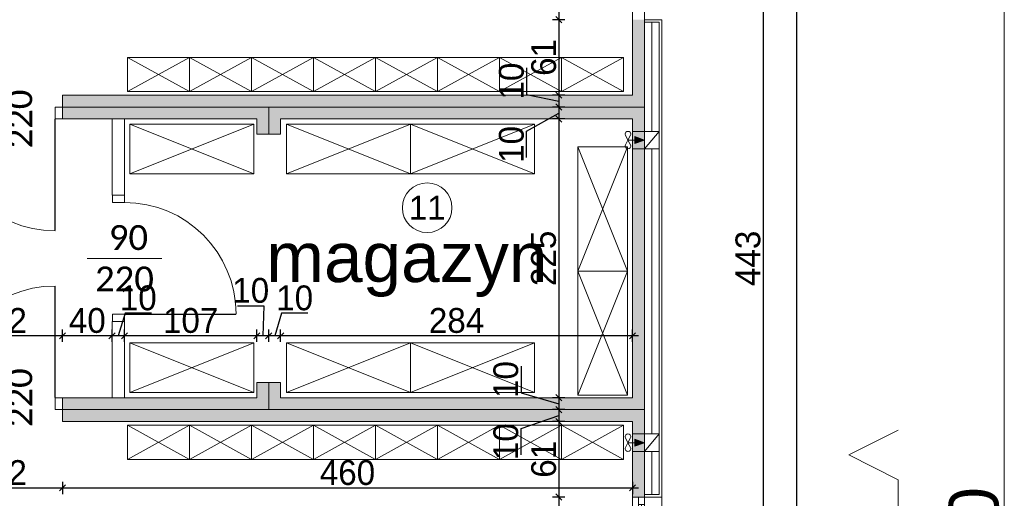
# Model space of a CAD drawing. Header units: millimetres. Extents: x 1962 to 3194, y -795 to -219.
# Tile 147 of 256: x 2523 to 2531, y -540 to -536. Entities that reach past the tile are written whole.
import ezdxf

# ---------------------------------------------------------------- set-up
doc = ezdxf.new("R2010")
doc.units = ezdxf.units.MM
doc.layers.get('0').update_dxf_attribs({"lineweight": 5})
doc.layers.get('Defpoints').update_dxf_attribs({"lineweight": 9})
for name, color, linetype, lineweight in [('A_hatch nawierzchnia', 253, 'Continuous', 9), ('A_obiekty kontenery', 152, 'Continuous', 9), ('A_obiekty kontenery elewacja', 62, 'Continuous', 9), ('A_obiekty kontenery izolacja', 213, 'BATTING', 9), ('A_obiekty kontenery opisy', 142, 'Continuous', 9), ('A_wymiary detale', 82, 'Continuous', 9), ('A_wyposażenie meble', 123, 'Continuous', 9), ('A_wyposażenie przegrody wew.', 143, 'Continuous', 9), ('A_wyposażenie stolarka', 16, 'Continuous', 9), ('A_wyposażenie wentylacja i klimatyzacja', 95, 'Continuous', 9)]:
    doc.layers.add(name, color=color, linetype=linetype, lineweight=lineweight)
doc.styles.get("Standard").update_dxf_attribs({"font": 'arial.ttf'})
doc.styles.add('wymiary pzt', font='txt')
doc.linetypes.add('BATTING', pattern='A,0.00254,-2.54,[134,ltypeshp.shx,S=2.54,R=0,X=-2.54,Y=0],-5.08,[134,ltypeshp.shx,S=2.54,R=180,X=2.54,Y=0],-2.54', length=10.16254)
doc.dimstyles.new('wymiary detale', dxfattribs={"dimtxt": 0.2, "dimasz": 0.05, "dimexe": 0.05, "dimexo": 0, "dimgap": 0.02, "dimtad": 1, "dimdec": 0, "dimlfac": 100, "dimzin": 0, "dimtxsty": 'wymiary pzt', "dimblk": 'OBLIQUE', "dimcen": 0.1, "dimdle": 0.05, "dimadec": 1, "dimazin": 0, "dimtfac": 1, "dimtmove": 0, "dimatfit": 3, "dimfxl": 0, "dimarcsym": 0})

# ---------------------------------------------------------------- blocks, each defined once
blk = doc.blocks.new('zw$B8BB')
at = {"layer": 'A_wyposażenie meble'}
for p, q in [((-0.5, 0.2), (0.5, -0.2)), ((0.5, 0.2), (-0.5, -0.2))]:
    blk.add_line(p, q, dxfattribs=at)
blk.add_lwpolyline([(-0.5, -0.2), (0.5, -0.2), (0.5, 0.2), (-0.5, 0.2)], close=True, dxfattribs=at)
blk = doc.blocks.new('zw$1140')
at = {"layer": 'A_wyposażenie stolarka'}
blk.add_line((-0.3, 0.51), (0.3, 0.51), dxfattribs=at)
for points in [[(0, 1.02), (0, 0.96), (0.096, 0.96), (0.096, 1.02)], [(0, 0.06), (0, 0), (0.096, 0), (0.096, 0.06)]]:
    blk.add_lwpolyline(points, close=True, dxfattribs=at)
at = {"layer": 'A_wyposażenie stolarka', "const_width": 0.01}
blk.add_lwpolyline([(0, 0.06), (-0.9, 0.06)], dxfattribs=at)
at = {"layer": 'A_wyposażenie stolarka'}
blk.add_arc((0, 0.06), 0.9, 90, 180, dxfattribs=at)
at = {"layer": 'A_wyposażenie stolarka', "insert": (0, 0.51), "char_height": 0.2, "width": 0.488349, "attachment_point": 5, "style": 'wymiary pzt'}
blk.add_mtext('{\\fCalibri|b0|i0|c238|p34;\\W0.90929; }{\\fCalibri|b0|i0|c238|p34;90}\\P{\\fCalibri|b0|i0|c238|p34;220}', dxfattribs=at)
blk = doc.blocks.new('zw$457')
at = {"layer": 'A_wyposażenie stolarka'}
blk.add_line((-0.51, 0.3), (-0.51, -0.3), dxfattribs=at)
at = {"layer": 'A_wyposażenie stolarka', "const_width": 0.01}
blk.add_lwpolyline([(-0.06, 0), (-0.06, 0.9)], dxfattribs=at)
at = {"layer": 'A_wyposażenie stolarka'}
for points in [[(-0.96, 0), (-1.02, 0), (-1.02, -0.096), (-0.96, -0.096)], [(0, 0), (-0.06, 0), (-0.06, -0.096), (0, -0.096)]]:
    blk.add_lwpolyline(points, close=True, dxfattribs=at)
blk.add_arc((-0.06, 0), 0.9, 90, 180, dxfattribs=at)
at = {"layer": 'A_wyposażenie stolarka', "insert": (-0.51, 0), "char_height": 0.2, "width": 0.488349, "attachment_point": 5, "rotation": 90, "style": 'wymiary pzt'}
blk.add_mtext('{\\fCalibri|b0|i0|c238|p34;\\W0.90929; }{\\fCalibri|b0|i0|c238|p34;90}\\P{\\fCalibri|b0|i0|c238|p34;220}', dxfattribs=at)
blk = doc.blocks.new('zw$1FD4')
at = {"layer": 'A_wyposażenie stolarka'}
blk.add_line((0.024, 0.06), (0.024, 0.52), dxfattribs=at)
for points in [[(0, 0.58), (0.048, 0.58), (0.048, 0), (0, 0)], [(0, 0.58), (0.048, 0.58), (0.048, 0.52), (0, 0.52)], [(0, 0), (0.048, 0), (0.048, 0.06), (0, 0.06)]]:
    blk.add_lwpolyline(points, close=True, dxfattribs=at)
blk = doc.blocks.new('zw$9365')
at = {"layer": 'A_wyposażenie wentylacja i klimatyzacja'}
h = blk.add_hatch(color=256, dxfattribs=at)
h.dxf.hatch_style = 1
h.paths.add_polyline_path([(0.0187, -0.0417), (0.0187, -0.07), (0.0187, -0.0983), (0.096, -0.07)])
for p, q in [((0.096, 0), (0.096, -0.14)), ((0.216, 0), (0.096, -0.14)), ((-0.036, -0.07), (-0.0566, -0.0305)), ((-0.036, -0.07), (-0.0566, -0.1095)), ((-0.036, -0.07), (-0.0154, -0.0305)), ((-0.036, -0.07), (0.0187, -0.07)), ((-0.036, -0.07), (-0.0154, -0.1095))]:
    blk.add_line(p, q, dxfattribs=at)
blk.add_lwpolyline([(0.216, 0), (0.216, -0.14), (0, -0.14), (0, 0)], close=True, dxfattribs=at)
for points in [[(0.096, -0.07), (0.0187, -0.0417), (0.0187, -0.07)], [(0.096, -0.07), (0.0187, -0.0983), (0.0187, -0.07)]]:
    blk.add_lwpolyline(points, dxfattribs=at)
for centre, radius, start, end in [((-0.036, -0.024), 0.024, 43.81395, 136.18605), ((-0.0389, -0.0212), 0.02, 136.18605, 207.55281), ((-0.0331, -0.0212), 0.02, 332.44719, 43.81395), ((-0.0389, -0.1188), 0.02, 152.44719, 223.81395), ((-0.036, -0.116), 0.024, 223.81395, 316.18605), ((-0.0331, -0.1188), 0.02, 316.18605, 27.55281)]:
    blk.add_arc(centre, radius, start, end, dxfattribs=at)
blk = doc.blocks.new('zw$D077')
at = {"layer": 'A_hatch nawierzchnia'}
blk.add_line((0, 0.275), (-0.5, 0.275), dxfattribs=at)
at = {"layer": 'A_wyposażenie meble'}
for p, q in [((-0.5, 0.275), (0, 0)), ((0, 0.275), (-0.5, 0))]:
    blk.add_line(p, q, dxfattribs=at)
blk.add_lwpolyline([(-0.5, 0), (0, 0), (0, 0.275), (-0.5, 0.275)], close=True, dxfattribs=at)
blk = doc.blocks.new('_Oblique')
at = {"color": 0, "linetype": 'ByBlock', "lineweight": -2}
blk.add_line((-0.5, -0.5), (0.5, 0.5), dxfattribs=at)
blk = doc.blocks.new('*D1332')
at = {"layer": 'A_obiekty kontenery opisy', "color": 0, "lineweight": -2}
for p, q in [((2.7624, 0.1), (2.7624, -27.198)), ((2.6624, 0), (2.8624, 0)), ((2.6624, -27.098), (2.8624, -27.098))]:
    blk.add_line(p, q, dxfattribs=at)
at = {"layer": 'Defpoints', "color": 0}
for p in [(0, 0), (0, -27.098), (2.7624, -27.098)]:
    blk.add_point(p, dxfattribs=at)
at = {"layer": 'A_obiekty kontenery opisy', "color": 0, "lineweight": -2, "xscale": 0.1, "yscale": 0.1, "zscale": 0.1}
for p, rotation in [((2.7624, 0), 90), ((2.7624, -27.098), 270)]:
    blk.add_blockref('_Oblique', p, dxfattribs=dict(at, rotation=rotation))
at = {"layer": 'A_obiekty kontenery opisy', "color": 0, "insert": (2.5183, -13.549), "char_height": 0.4, "attachment_point": 5, "rotation": 90, "style": 'wymiary pzt'}
blk.add_mtext('2710', dxfattribs=at)
blk = doc.blocks.new('*D715')
at = {"layer": 'A_wymiary detale', "color": 0, "lineweight": -2}
for p, q in [((2527.0183, -535.5026), (2527.0183, -536.1826)), ((2527.0683, -535.5526), (2526.9683, -535.5526)), ((2527.0683, -536.1326), (2526.9683, -536.1326))]:
    blk.add_line(p, q, dxfattribs=at)
at = {"layer": 'Defpoints', "color": 0}
for p in [(2527.6123, -535.5526), (2527.0183, -536.1326), (2527.6123, -536.1326)]:
    blk.add_point(p, dxfattribs=at)
at = {"layer": 'A_wymiary detale', "color": 0, "lineweight": -2, "xscale": 0.05, "yscale": 0.05, "zscale": 0.05}
for p, rotation in [((2527.0183, -535.5526), 90), ((2527.0183, -536.1326), 270)]:
    blk.add_blockref('_Oblique', p, dxfattribs=dict(at, rotation=rotation))
at = {"layer": 'A_wymiary detale', "color": 0, "insert": (2526.8962, -535.8426), "char_height": 0.2, "attachment_point": 5, "rotation": 90, "style": 'wymiary pzt'}
blk.add_mtext('58', dxfattribs=at)
blk = doc.blocks.new('*D716')
at = {"layer": 'A_wymiary detale', "color": 0, "lineweight": -2}
for p, q in [((2527.0683, -536.1326), (2526.9683, -536.1326)), ((2527.0183, -536.0826), (2527.0183, -536.7906)), ((2527.0683, -536.7406), (2526.9683, -536.7406))]:
    blk.add_line(p, q, dxfattribs=at)
at = {"layer": 'Defpoints', "color": 0}
for p in [(2527.6123, -536.1326), (2527.0183, -536.7406), (2527.6123, -536.7406)]:
    blk.add_point(p, dxfattribs=at)
at = {"layer": 'A_wymiary detale', "color": 0, "lineweight": -2, "xscale": 0.05, "yscale": 0.05, "zscale": 0.05}
for p, rotation in [((2527.0183, -536.1326), 90), ((2527.0183, -536.7406), 270)]:
    blk.add_blockref('_Oblique', p, dxfattribs=dict(at, rotation=rotation))
at = {"layer": 'A_wymiary detale', "color": 0, "insert": (2526.8972, -536.4366), "char_height": 0.2, "attachment_point": 5, "rotation": 90, "style": 'wymiary pzt'}
blk.add_mtext('61', dxfattribs=at)
blk = doc.blocks.new('*D717')
at = {"layer": 'A_wymiary detale', "color": 0, "lineweight": -2}
for p, q in [((2526.759, -536.5206), (2526.759, -536.734)), ((2527.0183, -536.6906), (2527.0183, -536.8866)), ((2526.759, -536.734), (2527.0183, -536.7886)), ((2527.0683, -536.7406), (2526.9683, -536.7406)), ((2527.0683, -536.8366), (2526.9683, -536.8366))]:
    blk.add_line(p, q, dxfattribs=at)
at = {"layer": 'Defpoints', "color": 0}
for p in [(2527.6123, -536.7406), (2527.0183, -536.8366), (2527.7083, -536.8366)]:
    blk.add_point(p, dxfattribs=at)
at = {"layer": 'A_wymiary detale', "color": 0, "lineweight": -2, "xscale": 0.05, "yscale": 0.05, "zscale": 0.05}
for p, rotation in [((2527.0183, -536.7406), 90), ((2527.0183, -536.8366), 270)]:
    blk.add_blockref('_Oblique', p, dxfattribs=dict(at, rotation=rotation))
at = {"layer": 'A_wymiary detale', "color": 0, "insert": (2526.6369, -536.6273), "char_height": 0.2, "attachment_point": 5, "rotation": 90, "style": 'wymiary pzt'}
blk.add_mtext('10', dxfattribs=at)
blk = doc.blocks.new('*D718')
at = {"layer": 'A_wymiary detale', "color": 0, "lineweight": -2}
for p, q in [((2527.0683, -536.8366), (2526.9683, -536.8366)), ((2527.0183, -536.7866), (2527.0183, -536.9826)), ((2526.759, -537.0307), (2527.0183, -536.8846)), ((2527.0683, -536.9326), (2526.9683, -536.9326)), ((2526.759, -537.2441), (2526.759, -537.0307))]:
    blk.add_line(p, q, dxfattribs=at)
at = {"layer": 'Defpoints', "color": 0}
for p in [(2527.7083, -536.8366), (2527.0183, -536.9326), (2527.6123, -536.9326)]:
    blk.add_point(p, dxfattribs=at)
at = {"layer": 'A_wymiary detale', "color": 0, "lineweight": -2, "xscale": 0.05, "yscale": 0.05, "zscale": 0.05}
for p, rotation in [((2527.0183, -536.8366), 90), ((2527.0183, -536.9326), 270)]:
    blk.add_blockref('_Oblique', p, dxfattribs=dict(at, rotation=rotation))
at = {"layer": 'A_wymiary detale', "color": 0, "insert": (2526.6369, -537.1374), "char_height": 0.2, "attachment_point": 5, "rotation": 90, "style": 'wymiary pzt'}
blk.add_mtext('10', dxfattribs=at)
blk = doc.blocks.new('*D719')
at = {"layer": 'A_wymiary detale', "color": 0, "lineweight": -2}
for p, q in [((2527.0683, -536.9326), (2526.9683, -536.9326)), ((2527.0183, -536.8826), (2527.0183, -539.2286)), ((2527.0683, -539.1786), (2526.9683, -539.1786))]:
    blk.add_line(p, q, dxfattribs=at)
at = {"layer": 'Defpoints', "color": 0}
for p in [(2527.6123, -536.9326), (2527.0183, -539.1786), (2527.6123, -539.1786)]:
    blk.add_point(p, dxfattribs=at)
at = {"layer": 'A_wymiary detale', "color": 0, "lineweight": -2, "xscale": 0.05, "yscale": 0.05, "zscale": 0.05}
for p, rotation in [((2527.0183, -536.9326), 90), ((2527.0183, -539.1786), 270)]:
    blk.add_blockref('_Oblique', p, dxfattribs=dict(at, rotation=rotation))
at = {"layer": 'A_wymiary detale', "color": 0, "insert": (2526.8962, -538.0556), "char_height": 0.2, "attachment_point": 5, "rotation": 90, "style": 'wymiary pzt'}
blk.add_mtext('225', dxfattribs=at)
blk = doc.blocks.new('*D720')
at = {"layer": 'A_wymiary detale', "color": 0, "lineweight": -2}
for p, q in [((2526.7141, -538.9253), (2526.7141, -539.1387)), ((2526.7141, -539.1387), (2527.0183, -539.2266)), ((2527.0183, -539.1286), (2527.0183, -539.3246)), ((2527.0683, -539.1786), (2526.9683, -539.1786)), ((2527.0683, -539.2746), (2526.9683, -539.2746))]:
    blk.add_line(p, q, dxfattribs=at)
at = {"layer": 'Defpoints', "color": 0}
for p in [(2527.6123, -539.1786), (2527.0183, -539.2746), (2527.7083, -539.2746)]:
    blk.add_point(p, dxfattribs=at)
at = {"layer": 'A_wymiary detale', "color": 0, "lineweight": -2, "xscale": 0.05, "yscale": 0.05, "zscale": 0.05}
for p, rotation in [((2527.0183, -539.1786), 90), ((2527.0183, -539.2746), 270)]:
    blk.add_blockref('_Oblique', p, dxfattribs=dict(at, rotation=rotation))
at = {"layer": 'A_wymiary detale', "color": 0, "insert": (2526.5921, -539.032), "char_height": 0.2, "attachment_point": 5, "rotation": 90, "style": 'wymiary pzt'}
blk.add_mtext('10', dxfattribs=at)
blk = doc.blocks.new('*D721')
at = {"layer": 'A_wymiary detale', "color": 0, "lineweight": -2}
for p, q in [((2527.0183, -539.2246), (2527.0183, -539.4206)), ((2526.7141, -539.4257), (2527.0183, -539.3226)), ((2527.0683, -539.2746), (2526.9683, -539.2746)), ((2527.0683, -539.3706), (2526.9683, -539.3706)), ((2526.7141, -539.6392), (2526.7141, -539.4257))]:
    blk.add_line(p, q, dxfattribs=at)
at = {"layer": 'Defpoints', "color": 0}
for p in [(2527.7083, -539.2746), (2527.0183, -539.3706), (2527.6123, -539.3706)]:
    blk.add_point(p, dxfattribs=at)
at = {"layer": 'A_wymiary detale', "color": 0, "lineweight": -2, "xscale": 0.05, "yscale": 0.05, "zscale": 0.05}
for p, rotation in [((2527.0183, -539.2746), 90), ((2527.0183, -539.3706), 270)]:
    blk.add_blockref('_Oblique', p, dxfattribs=dict(at, rotation=rotation))
at = {"layer": 'A_wymiary detale', "color": 0, "insert": (2526.5921, -539.5324), "char_height": 0.2, "attachment_point": 5, "rotation": 90, "style": 'wymiary pzt'}
blk.add_mtext('10', dxfattribs=at)
blk = doc.blocks.new('*D722')
at = {"layer": 'A_wymiary detale', "color": 0, "lineweight": -2}
for p, q in [((2527.0183, -539.3206), (2527.0183, -540.0286)), ((2527.0683, -539.3706), (2526.9683, -539.3706)), ((2527.0683, -539.9786), (2526.9683, -539.9786))]:
    blk.add_line(p, q, dxfattribs=at)
at = {"layer": 'Defpoints', "color": 0}
for p in [(2527.6123, -539.3706), (2527.0183, -539.9786), (2527.6123, -539.9786)]:
    blk.add_point(p, dxfattribs=at)
at = {"layer": 'A_wymiary detale', "color": 0, "lineweight": -2, "xscale": 0.05, "yscale": 0.05, "zscale": 0.05}
for p, rotation in [((2527.0183, -539.3706), 90), ((2527.0183, -539.9786), 270)]:
    blk.add_blockref('_Oblique', p, dxfattribs=dict(at, rotation=rotation))
at = {"layer": 'A_wymiary detale', "color": 0, "insert": (2526.8972, -539.6746), "char_height": 0.2, "attachment_point": 5, "rotation": 90, "style": 'wymiary pzt'}
blk.add_mtext('61', dxfattribs=at)
blk = doc.blocks.new('*D723')
at = {"layer": 'A_wymiary detale', "color": 0, "lineweight": -2}
for p, q in [((2527.0183, -539.9286), (2527.0183, -540.6086)), ((2527.0683, -539.9786), (2526.9683, -539.9786)), ((2527.0683, -540.5586), (2526.9683, -540.5586))]:
    blk.add_line(p, q, dxfattribs=at)
at = {"layer": 'Defpoints', "color": 0}
for p in [(2527.6123, -539.9786), (2527.0183, -540.5586), (2527.6123, -540.5586)]:
    blk.add_point(p, dxfattribs=at)
at = {"layer": 'A_wymiary detale', "color": 0, "lineweight": -2, "xscale": 0.05, "yscale": 0.05, "zscale": 0.05}
for p, rotation in [((2527.0183, -539.9786), 90), ((2527.0183, -540.5586), 270)]:
    blk.add_blockref('_Oblique', p, dxfattribs=dict(at, rotation=rotation))
at = {"layer": 'A_wymiary detale', "color": 0, "insert": (2526.8962, -540.2686), "char_height": 0.2, "attachment_point": 5, "rotation": 90, "style": 'wymiary pzt'}
blk.add_mtext('58', dxfattribs=at)
blk = doc.blocks.new('*D898')
at = {"layer": 'A_wymiary detale', "color": 0, "lineweight": -2}
for p, q in [((2528.6663, -535.7926), (2528.6663, -540.3186)), ((2528.6163, -535.8426), (2528.7163, -535.8426)), ((2528.6163, -540.2686), (2528.7163, -540.2686))]:
    blk.add_line(p, q, dxfattribs=at)
at = {"layer": 'Defpoints', "color": 0}
for p in [(2528.4525, -535.8426), (2528.4525, -540.2686), (2528.6663, -540.2686)]:
    blk.add_point(p, dxfattribs=at)
at = {"layer": 'A_wymiary detale', "color": 0, "lineweight": -2, "xscale": 0.05, "yscale": 0.05, "zscale": 0.05}
for p, rotation in [((2528.6663, -535.8426), 90), ((2528.6663, -540.2686), 270)]:
    blk.add_blockref('_Oblique', p, dxfattribs=dict(at, rotation=rotation))
at = {"layer": 'A_wymiary detale', "color": 0, "insert": (2528.5443, -538.0556), "char_height": 0.2, "attachment_point": 5, "rotation": 90, "style": 'wymiary pzt'}
blk.add_mtext('443', dxfattribs=at)
blk = doc.blocks.new('*D904')
at = {"layer": 'A_wymiary detale', "color": 0, "lineweight": -2}
for p, q in [((2528.9369, -554.0926), (2528.9369, -526.8946)), ((2528.8869, -526.9446), (2528.9869, -526.9446)), ((2528.8869, -554.0426), (2528.9869, -554.0426))]:
    blk.add_line(p, q, dxfattribs=at)
at = {"layer": 'Defpoints', "color": 0}
for p in [(2527.8483, -526.9446), (2528.9369, -526.9446), (2527.8483, -554.0426)]:
    blk.add_point(p, dxfattribs=at)
at = {"layer": 'A_wymiary detale', "color": 0, "lineweight": -2, "xscale": 0.05, "yscale": 0.05, "zscale": 0.05}
for p, rotation in [((2528.9369, -526.9446), 89.99999999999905), ((2528.9369, -554.0426), 269.999999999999)]:
    blk.add_blockref('_Oblique', p, dxfattribs=dict(at, rotation=rotation))
at = {"layer": 'A_wymiary detale', "color": 0, "insert": (2528.8148, -540.4936), "char_height": 0.2, "attachment_point": 5, "rotation": 90, "style": 'wymiary pzt'}
blk.add_mtext('2710', dxfattribs=at)
blk = doc.blocks.new('*D922')
at = {"layer": 'A_wymiary detale', "color": 0, "lineweight": -2}
for p, q in [((2521.9963, -539.855), (2521.9963, -539.955)), ((2523.0163, -539.855), (2523.0163, -539.955)), ((2521.9463, -539.905), (2523.0663, -539.905))]:
    blk.add_line(p, q, dxfattribs=at)
at = {"layer": 'Defpoints', "color": 0}
for p in [(2521.9963, -539.3706), (2523.0163, -539.3706), (2523.0163, -539.905)]:
    blk.add_point(p, dxfattribs=at)
at = {"layer": 'A_wymiary detale', "color": 0, "lineweight": -2, "xscale": 0.05, "yscale": 0.05, "zscale": 0.05, "rotation": 180}
blk.add_blockref('_Oblique', (2521.9963, -539.905), dxfattribs=at)
at = {"layer": 'A_wymiary detale', "color": 0, "lineweight": -2, "xscale": 0.05, "yscale": 0.05, "zscale": 0.05}
blk.add_blockref('_Oblique', (2523.0163, -539.905), dxfattribs=at)
at = {"layer": 'A_wymiary detale', "color": 0, "insert": (2522.5063, -539.7829), "char_height": 0.2, "attachment_point": 5, "style": 'wymiary pzt'}
blk.add_mtext('102', dxfattribs=at)
blk = doc.blocks.new('*D923')
at = {"layer": 'A_wymiary detale', "color": 0, "lineweight": -2}
for p, q in [((2523.0163, -539.855), (2523.0163, -539.955)), ((2527.6123, -539.855), (2527.6123, -539.955)), ((2522.9663, -539.905), (2527.6623, -539.905))]:
    blk.add_line(p, q, dxfattribs=at)
at = {"layer": 'Defpoints', "color": 0}
for p in [(2523.0163, -539.3706), (2527.6123, -539.3706), (2527.6123, -539.905)]:
    blk.add_point(p, dxfattribs=at)
at = {"layer": 'A_wymiary detale', "color": 0, "lineweight": -2, "xscale": 0.05, "yscale": 0.05, "zscale": 0.05, "rotation": 180}
blk.add_blockref('_Oblique', (2523.0163, -539.905), dxfattribs=at)
at = {"layer": 'A_wymiary detale', "color": 0, "lineweight": -2, "xscale": 0.05, "yscale": 0.05, "zscale": 0.05}
blk.add_blockref('_Oblique', (2527.6123, -539.905), dxfattribs=at)
at = {"layer": 'A_wymiary detale', "color": 0, "insert": (2525.3143, -539.7829), "char_height": 0.2, "attachment_point": 5, "style": 'wymiary pzt'}
blk.add_mtext('460', dxfattribs=at)
blk = doc.blocks.new('*D924')
at = {"layer": 'A_wymiary detale', "color": 0, "lineweight": -2}
for p, q in [((2527.6623, -538.6794), (2524.7253, -538.6794)), ((2524.7753, -538.7294), (2524.7753, -538.6294)), ((2527.6123, -538.7294), (2527.6123, -538.6294))]:
    blk.add_line(p, q, dxfattribs=at)
at = {"layer": 'Defpoints', "color": 0}
for p in [(2524.7753, -538.6794), (2524.7753, -539.1786), (2527.6123, -539.1786)]:
    blk.add_point(p, dxfattribs=at)
at = {"layer": 'A_wymiary detale', "color": 0, "lineweight": -2, "xscale": 0.05, "yscale": 0.05, "zscale": 0.05, "rotation": 180}
blk.add_blockref('_Oblique', (2524.7753, -538.6794), dxfattribs=at)
at = {"layer": 'A_wymiary detale', "color": 0, "lineweight": -2, "xscale": 0.05, "yscale": 0.05, "zscale": 0.05}
blk.add_blockref('_Oblique', (2527.6123, -538.6794), dxfattribs=at)
at = {"layer": 'A_wymiary detale', "color": 0, "insert": (2526.1938, -538.5573), "char_height": 0.2, "attachment_point": 5, "style": 'wymiary pzt'}
blk.add_mtext('284', dxfattribs=at)
blk = doc.blocks.new('*D925')
at = {"layer": 'A_wymiary detale', "color": 0, "lineweight": -2}
for p, q in [((2524.7819, -538.4973), (2524.7273, -538.6794)), ((2524.9953, -538.4973), (2524.7819, -538.4973)), ((2524.8253, -538.6794), (2524.6293, -538.6794)), ((2524.6793, -538.7294), (2524.6793, -538.6294)), ((2524.7753, -538.7294), (2524.7753, -538.6294))]:
    blk.add_line(p, q, dxfattribs=at)
at = {"layer": 'Defpoints', "color": 0}
for p in [(2524.6793, -538.6794), (2524.6793, -539.0556), (2524.7753, -539.1786)]:
    blk.add_point(p, dxfattribs=at)
at = {"layer": 'A_wymiary detale', "color": 0, "lineweight": -2, "xscale": 0.05, "yscale": 0.05, "zscale": 0.05, "rotation": 180}
blk.add_blockref('_Oblique', (2524.6793, -538.6794), dxfattribs=at)
at = {"layer": 'A_wymiary detale', "color": 0, "lineweight": -2, "xscale": 0.05, "yscale": 0.05, "zscale": 0.05}
blk.add_blockref('_Oblique', (2524.7753, -538.6794), dxfattribs=at)
at = {"layer": 'A_wymiary detale', "color": 0, "insert": (2524.8886, -538.3752), "char_height": 0.2, "attachment_point": 5, "style": 'wymiary pzt'}
blk.add_mtext('10', dxfattribs=at)
blk = doc.blocks.new('*D926')
at = {"layer": 'A_wymiary detale', "color": 0, "lineweight": -2}
for p, q in [((2524.4277, -538.4369), (2524.6412, -538.4369)), ((2524.6412, -538.4369), (2524.6313, -538.6794)), ((2524.7293, -538.6794), (2524.5333, -538.6794)), ((2524.5833, -538.7294), (2524.5833, -538.6294)), ((2524.6793, -538.7294), (2524.6793, -538.6294))]:
    blk.add_line(p, q, dxfattribs=at)
at = {"layer": 'Defpoints', "color": 0}
for p in [(2524.5833, -538.6794), (2524.5833, -539.0556), (2524.6793, -539.0556)]:
    blk.add_point(p, dxfattribs=at)
at = {"layer": 'A_wymiary detale', "color": 0, "lineweight": -2, "xscale": 0.05, "yscale": 0.05, "zscale": 0.05, "rotation": 180}
blk.add_blockref('_Oblique', (2524.5833, -538.6794), dxfattribs=at)
at = {"layer": 'A_wymiary detale', "color": 0, "lineweight": -2, "xscale": 0.05, "yscale": 0.05, "zscale": 0.05}
blk.add_blockref('_Oblique', (2524.6793, -538.6794), dxfattribs=at)
at = {"layer": 'A_wymiary detale', "color": 0, "insert": (2524.5344, -538.3148), "char_height": 0.2, "attachment_point": 5, "style": 'wymiary pzt'}
blk.add_mtext('10', dxfattribs=at)
blk = doc.blocks.new('*D927')
at = {"layer": 'A_wymiary detale', "color": 0, "lineweight": -2}
for p, q in [((2524.6333, -538.6794), (2523.4663, -538.6794)), ((2523.5163, -538.7294), (2523.5163, -538.6294)), ((2524.5833, -538.7294), (2524.5833, -538.6294))]:
    blk.add_line(p, q, dxfattribs=at)
at = {"layer": 'Defpoints', "color": 0}
for p in [(2523.5163, -538.6794), (2524.5833, -539.0556), (2523.5163, -539.1786)]:
    blk.add_point(p, dxfattribs=at)
at = {"layer": 'A_wymiary detale', "color": 0, "lineweight": -2, "xscale": 0.05, "yscale": 0.05, "zscale": 0.05, "rotation": 180}
blk.add_blockref('_Oblique', (2523.5163, -538.6794), dxfattribs=at)
at = {"layer": 'A_wymiary detale', "color": 0, "lineweight": -2, "xscale": 0.05, "yscale": 0.05, "zscale": 0.05}
blk.add_blockref('_Oblique', (2524.5833, -538.6794), dxfattribs=at)
at = {"layer": 'A_wymiary detale', "color": 0, "insert": (2524.0498, -538.5573), "char_height": 0.2, "attachment_point": 5, "style": 'wymiary pzt'}
blk.add_mtext('107', dxfattribs=at)
blk = doc.blocks.new('*D928')
at = {"layer": 'A_wymiary detale', "color": 0, "lineweight": -2}
for p, q in [((2523.5209, -538.4973), (2523.4663, -538.6794)), ((2523.7343, -538.4973), (2523.5209, -538.4973)), ((2523.5663, -538.6794), (2523.3663, -538.6794)), ((2523.4163, -538.7294), (2523.4163, -538.6294)), ((2523.5163, -538.7294), (2523.5163, -538.6294))]:
    blk.add_line(p, q, dxfattribs=at)
at = {"layer": 'Defpoints', "color": 0}
for p in [(2523.4163, -538.6794), (2523.4163, -539.1786), (2523.5163, -539.1786)]:
    blk.add_point(p, dxfattribs=at)
at = {"layer": 'A_wymiary detale', "color": 0, "lineweight": -2, "xscale": 0.05, "yscale": 0.05, "zscale": 0.05, "rotation": 180}
blk.add_blockref('_Oblique', (2523.4163, -538.6794), dxfattribs=at)
at = {"layer": 'A_wymiary detale', "color": 0, "lineweight": -2, "xscale": 0.05, "yscale": 0.05, "zscale": 0.05}
blk.add_blockref('_Oblique', (2523.5163, -538.6794), dxfattribs=at)
at = {"layer": 'A_wymiary detale', "color": 0, "insert": (2523.6276, -538.3752), "char_height": 0.2, "attachment_point": 5, "style": 'wymiary pzt'}
blk.add_mtext('10', dxfattribs=at)
blk = doc.blocks.new('*D929')
at = {"layer": 'A_wymiary detale', "color": 0, "lineweight": -2}
for p, q in [((2523.4663, -538.6794), (2522.9663, -538.6794)), ((2523.0163, -538.7294), (2523.0163, -538.6294)), ((2523.4163, -538.7294), (2523.4163, -538.6294))]:
    blk.add_line(p, q, dxfattribs=at)
at = {"layer": 'Defpoints', "color": 0}
for p in [(2523.0163, -538.6794), (2523.0163, -539.1786), (2523.4163, -539.1786)]:
    blk.add_point(p, dxfattribs=at)
at = {"layer": 'A_wymiary detale', "color": 0, "lineweight": -2, "xscale": 0.05, "yscale": 0.05, "zscale": 0.05, "rotation": 180}
blk.add_blockref('_Oblique', (2523.0163, -538.6794), dxfattribs=at)
at = {"layer": 'A_wymiary detale', "color": 0, "lineweight": -2, "xscale": 0.05, "yscale": 0.05, "zscale": 0.05}
blk.add_blockref('_Oblique', (2523.4163, -538.6794), dxfattribs=at)
at = {"layer": 'A_wymiary detale', "color": 0, "insert": (2523.2163, -538.5573), "char_height": 0.2, "attachment_point": 5, "style": 'wymiary pzt'}
blk.add_mtext('40', dxfattribs=at)
blk = doc.blocks.new('*D930')
at = {"layer": 'A_wymiary detale', "color": 0, "lineweight": -2}
for p, q in [((2523.0663, -538.6794), (2521.9463, -538.6794)), ((2521.9963, -538.7294), (2521.9963, -538.6294)), ((2523.0163, -538.7294), (2523.0163, -538.6294))]:
    blk.add_line(p, q, dxfattribs=at)
at = {"layer": 'Defpoints', "color": 0}
for p in [(2521.9963, -538.6794), (2521.9963, -539.1786), (2523.0163, -539.1786)]:
    blk.add_point(p, dxfattribs=at)
at = {"layer": 'A_wymiary detale', "color": 0, "lineweight": -2, "xscale": 0.05, "yscale": 0.05, "zscale": 0.05, "rotation": 180}
blk.add_blockref('_Oblique', (2521.9963, -538.6794), dxfattribs=at)
at = {"layer": 'A_wymiary detale', "color": 0, "lineweight": -2, "xscale": 0.05, "yscale": 0.05, "zscale": 0.05}
blk.add_blockref('_Oblique', (2523.0163, -538.6794), dxfattribs=at)
at = {"layer": 'A_wymiary detale', "color": 0, "insert": (2522.5063, -538.5573), "char_height": 0.2, "attachment_point": 5, "style": 'wymiary pzt'}
blk.add_mtext('102', dxfattribs=at)
blk = doc.blocks.new('*D935')
at = {"layer": 'A_wymiary detale', "color": 0, "lineweight": -2}
for p, q in [((2522.2436, -538.6156), (2522.2436, -537.4956)), ((2522.2936, -537.5456), (2522.1936, -537.5456)), ((2522.2936, -538.5656), (2522.1936, -538.5656))]:
    blk.add_line(p, q, dxfattribs=at)
at = {"layer": 'Defpoints', "color": 0}
for p in [(2522.2436, -537.5456), (2523.4163, -537.5456), (2523.4163, -538.5656)]:
    blk.add_point(p, dxfattribs=at)
at = {"layer": 'A_wymiary detale', "color": 0, "lineweight": -2, "xscale": 0.05, "yscale": 0.05, "zscale": 0.05}
for p, rotation in [((2522.2436, -537.5456), 90), ((2522.2436, -538.5656), 270)]:
    blk.add_blockref('_Oblique', p, dxfattribs=dict(at, rotation=rotation))
at = {"layer": 'A_wymiary detale', "color": 0, "insert": (2522.1216, -538.0556), "char_height": 0.2, "attachment_point": 5, "rotation": 90, "style": 'wymiary pzt'}
blk.add_mtext('102', dxfattribs=at)
blk = doc.blocks.new('*D936')
at = {"layer": 'A_wymiary detale', "color": 0, "lineweight": -2}
for p, q in [((2522.2936, -536.9326), (2522.1936, -536.9326)), ((2522.2436, -537.5956), (2522.2436, -536.8826)), ((2522.2936, -537.5456), (2522.1936, -537.5456))]:
    blk.add_line(p, q, dxfattribs=at)
at = {"layer": 'Defpoints', "color": 0}
for p in [(2522.2436, -536.9326), (2523.4163, -536.9326), (2523.4163, -537.5456)]:
    blk.add_point(p, dxfattribs=at)
at = {"layer": 'A_wymiary detale', "color": 0, "lineweight": -2, "xscale": 0.05, "yscale": 0.05, "zscale": 0.05}
for p, rotation in [((2522.2436, -536.9326), 90), ((2522.2436, -537.5456), 270)]:
    blk.add_blockref('_Oblique', p, dxfattribs=dict(at, rotation=rotation))
at = {"layer": 'A_wymiary detale', "color": 0, "insert": (2522.1226, -537.2391), "char_height": 0.2, "attachment_point": 5, "rotation": 90, "style": 'wymiary pzt'}
blk.add_mtext('61', dxfattribs=at)
blk = doc.blocks.new('zw$EC30')
at = {"layer": 'A_hatch nawierzchnia'}
h = blk.add_hatch(color=256, dxfattribs=at)
h.dxf.hatch_style = 1
h.paths.add_polyline_path([(-4.832, -9.796), (-4.832, -9.892), (-3.169, -9.892), (-0.14, -9.892), (-0.14, -9.188), (-0.236, -9.188), (-0.236, -9.796)])
h = blk.add_hatch(color=256, dxfattribs=at)
h.dxf.hatch_style = 1
h.paths.add_polyline_path([(-4.832, -9.988), (-3.265, -9.988), (-3.265, -10.111), (-3.169, -10.111), (-3.169, -9.892), (-4.832, -9.892)])
h = blk.add_hatch(color=256, dxfattribs=at)
h.dxf.hatch_style = 1
h.paths.add_polyline_path([(-3.169, -10.111), (-3.073, -10.111), (-3.073, -9.988), (-0.236, -9.988), (-0.236, -12.234), (-3.073, -12.234), (-3.073, -12.111), (-3.169, -12.111), (-3.169, -12.33), (-0.14, -12.33), (-0.14, -9.892), (-3.169, -9.892)])
h = blk.add_hatch(color=256, dxfattribs=at)
h.dxf.hatch_style = 1
h.paths.add_polyline_path([(-4.832, -12.234), (-4.832, -12.33), (-3.169, -12.33), (-3.169, -12.111), (-3.265, -12.111), (-3.265, -12.234)])
h = blk.add_hatch(color=256, dxfattribs=at)
h.dxf.hatch_style = 1
h.paths.add_polyline_path([(-4.832, -12.426), (-0.236, -12.426), (-0.236, -13.034), (-0.14, -13.034), (-0.14, -12.33), (-3.169, -12.33), (-4.832, -12.33)])
at = {"layer": 'A_obiekty kontenery'}
for p, q in [((-4.832, -9.796), (-4.832, -9.988)), ((-3.073, -10.111), (-3.265, -10.111)), ((-3.073, -12.111), (-3.265, -12.111)), ((-4.832, -12.234), (-4.832, -12.426)), ((-0.236, -13.034), (-0.14, -13.034)), ((0, -13.034), (0, -13.614))]:
    blk.add_line(p, q, dxfattribs=at)
for points in [[(-4.832, -9.892), (-0.14, -9.892), (-0.14, -7.454), (-4.932, -7.454)], [(-4.832, -9.796), (-0.236, -9.796), (-0.236, -7.55), (-4.932, -7.55)], [(-3.169, -10.111), (-3.169, -9.892), (-4.832, -9.892)], [(-3.169, -10.111), (-3.169, -9.892), (-0.14, -9.892), (-0.14, -12.33), (-3.169, -12.33), (-3.169, -12.111)], [(-3.265, -10.111), (-3.265, -9.988), (-4.832, -9.988)], [(-3.073, -10.111), (-3.073, -9.988), (-0.236, -9.988), (-0.236, -12.234), (-3.073, -12.234), (-3.073, -12.111)], [(-4.832, -12.33), (-3.169, -12.33), (-3.169, -12.111)], [(-4.832, -12.234), (-3.265, -12.234), (-3.265, -12.111)], [(-4.932, -14.768), (-0.14, -14.768), (-0.14, -12.33), (-4.832, -12.33)], [(-4.932, -14.672), (-0.236, -14.672), (-0.236, -12.426), (-4.832, -12.426)]]:
    blk.add_lwpolyline(points, dxfattribs=at)
at = {"layer": 'A_obiekty kontenery elewacja'}
for points in [[(-0.14, -13.034), (0, -13.034), (0, -9.188), (-0.14, -9.188)], [(-0.14, -13.014), (-0.02, -13.014), (-0.02, -9.208), (-0.14, -9.208)]]:
    blk.add_lwpolyline(points, dxfattribs=at)
at = {"layer": 'A_obiekty kontenery izolacja', "ltscale": 0.01}
for points in [[(-0.08, -10.088), (-0.08, -9.208)], [(-0.08, -12.526), (-0.08, -10.228)], [(-0.08, -13.014), (-0.08, -12.666)]]:
    blk.add_lwpolyline(points, dxfattribs=at)
at = {"layer": 'A_obiekty kontenery opisy'}
blk.add_lwpolyline([(1.9074, -16.315), (1.5074, -16.115), (1.9074, -15.915), (1.9074, -12.8948), (1.5074, -12.6948), (1.9074, -12.4948)], dxfattribs=at)
at = {"layer": 'A_wyposażenie przegrody wew.'}
for points in [[(-4.432, -9.988), (-4.332, -9.988), (-4.332, -10.601), (-4.432, -10.601)], [(-4.432, -11.621), (-4.332, -11.621), (-4.332, -12.234), (-4.432, -12.234)]]:
    blk.add_lwpolyline(points, close=True, dxfattribs=at)
at = {"layer": 'A_wyposażenie meble', "xscale": -1}
for p in [(-4.3077, -9.7664), (-3.8077, -9.7664), (-3.3077, -9.7664), (-2.8077, -9.7664), (-2.3077, -9.7664), (-1.8077, -9.7664), (-1.3077, -9.7664), (-0.8077, -9.7664)]:
    blk.add_blockref('zw$D077', p, dxfattribs=at)
at = {"layer": 'A_wyposażenie meble'}
for p in [(-3.7897, -10.2309), (-2.5269, -10.2309), (-1.5269, -10.2309)]:
    blk.add_blockref('zw$B8BB', p, dxfattribs=at)
at = {"layer": 'A_wyposażenie meble', "xscale": -1}
for p, rotation in [((-0.4757, -10.713), 270), ((-0.4757, -11.713), 270), ((-3.7897, -11.9911), 180), ((-2.5269, -11.9911), 180), ((-1.5269, -11.9911), 180)]:
    blk.add_blockref('zw$B8BB', p, dxfattribs=dict(at, rotation=rotation))
at = {"layer": 'A_wyposażenie meble', "rotation": 180}
for p in [(-4.3077, -12.4556), (-3.8077, -12.4556), (-3.3077, -12.4556), (-2.8077, -12.4556), (-2.3077, -12.4556), (-1.8077, -12.4556), (-1.3077, -12.4556), (-0.8077, -12.4556)]:
    blk.add_blockref('zw$D077', p, dxfattribs=at)
at = {"layer": 'A_wyposażenie stolarka'}
for name, p, rotation in [('zw$1140', (-4.832, -9.988), 90), ('zw$457', (-4.332, -11.621), 270)]:
    blk.add_blockref(name, p, dxfattribs=dict(at, rotation=rotation))
blk.add_blockref('zw$457', (-4.832, -12.234), dxfattribs=at)
at = {"layer": 'A_wyposażenie stolarka', "xscale": -1}
blk.add_blockref('zw$1FD4', (-0.14, -13.614), dxfattribs=at)
at = {"layer": 'A_wyposażenie wentylacja i klimatyzacja'}
for p in [(-0.236, -10.088), (-0.236, -12.526)]:
    blk.add_blockref('zw$9365', p, dxfattribs=at)
at = {"layer": 'A_obiekty kontenery opisy', "insert": (-2.055, -11.1622), "char_height": 0.4, "width": 5.866, "attachment_point": 5}
blk.add_mtext('magazyn', dxfattribs=at)
at = {"layer": 'A_obiekty kontenery opisy'}
dim = blk.add_aligned_dim(p1=(0, 0), p2=(0, -27.098), distance=2.7624, dimstyle='wymiary detale', override={"dimscale": 2, "dimblk": 'Oblique'}, dxfattribs=at)
dim.commit()
dim.dimension.update_dxf_attribs({"geometry": '*D1332', "text_midpoint": (2.5183, -13.549)})

msp = doc.modelspace()

# ---------------------------------------------------------------- linework, layer by layer
at = {"layer": 'A_wymiary detale'}
msp.add_circle((2525.957, -537.6475), 0.2, dxfattribs=at)

# ---------------------------------------------------------------- block references
msp.add_blockref('zw$EC30', (2527.8483, -526.9446))

# ---------------------------------------------------------------- texts
at = {"layer": 'A_wymiary detale', "insert": (2525.957, -537.6475), "char_height": 0.192, "width": 0.43823, "attachment_point": 5}
msp.add_mtext('11', dxfattribs=at)

# ---------------------------------------------------------------- dimensions: what is measured, and where the dimension line sits
at = {"layer": 'A_wymiary detale'}
for p1, p2, distance, picture, middle in [((2527.8483, -554.0426), (2527.8483, -526.9446), -1.0886, '*D904', (2528.8148, -540.4936)), ((2527.6123, -539.1786), (2524.7753, -539.1786), -0.4993, '*D924', (2526.1938, -538.5573))]:
    dim = msp.add_aligned_dim(p1=p1, p2=p2, distance=distance, dimstyle='wymiary detale', dxfattribs=at)
    dim.commit()
    dim.dimension.update_dxf_attribs({"geometry": picture, "text_midpoint": middle})
for base, p1, p2, angle, picture, middle in [((2527.0183, -536.1326), (2527.6123, -535.5526), (2527.6123, -536.1326), 270, '*D715', (2526.8962, -535.8426)), ((2528.6663, -540.2686), (2528.4525, -535.8426), (2528.4525, -540.2686), 90, '*D898', (2528.5443, -538.0556)), ((2527.0183, -536.7406), (2527.6123, -536.1326), (2527.6123, -536.7406), 270, '*D716', (2526.8972, -536.4366)), ((2522.2436, -536.9326), (2523.4163, -537.5456), (2523.4163, -536.9326), 90, '*D936', (2522.1226, -537.2391)), ((2527.0183, -539.1786), (2527.6123, -536.9326), (2527.6123, -539.1786), 270, '*D719', (2526.8962, -538.0556)), ((2522.2436, -537.5456), (2523.4163, -538.5656), (2523.4163, -537.5456), 90, '*D935', (2522.1216, -538.0556)), ((2523.4163, -538.6794), (2523.5163, -539.1786), (2523.4163, -539.1786), 180, '*D928', (2523.5409, -538.3752)), ((2524.6793, -538.6794), (2524.7753, -539.1786), (2524.6793, -539.0556), 180, '*D925', (2524.8019, -538.3752)), ((2521.9963, -538.6794), (2523.0163, -539.1786), (2521.9963, -539.1786), 180, '*D930', (2522.5063, -538.5573)), ((2523.0163, -538.6794), (2523.4163, -539.1786), (2523.0163, -539.1786), 180, '*D929', (2523.2163, -538.5573)), ((2523.5163, -538.6794), (2524.5833, -539.0556), (2523.5163, -539.1786), 180, '*D927', (2524.0498, -538.5573)), ((2527.0183, -539.9786), (2527.6123, -539.3706), (2527.6123, -539.9786), 270, '*D722', (2526.8972, -539.6746)), ((2527.0183, -540.5586), (2527.6123, -539.9786), (2527.6123, -540.5586), 270, '*D723', (2526.8962, -540.2686))]:
    dim = msp.add_linear_dim(base=base, p1=p1, p2=p2, angle=angle, dimstyle='wymiary detale', override={"dimtmove": 1}, dxfattribs=at)
    dim.commit()
    dim.dimension.update_dxf_attribs({"geometry": picture, "text_midpoint": middle})
for base, p1, p2, angle, picture, middle in [((2527.0183, -536.8366), (2527.6123, -536.7406), (2527.7083, -536.8366), 270, '*D717', (2526.759, -536.714)), ((2527.0183, -536.9326), (2527.7083, -536.8366), (2527.6123, -536.9326), 270, '*D718', (2526.759, -537.0507)), ((2524.5833, -538.6794), (2524.6793, -539.0556), (2524.5833, -539.0556), 180, '*D926', (2524.6212, -538.4369)), ((2527.0183, -539.2746), (2527.6123, -539.1786), (2527.7083, -539.2746), 270, '*D720', (2526.7141, -539.1187)), ((2527.0183, -539.3706), (2527.7083, -539.2746), (2527.6123, -539.3706), 270, '*D721', (2526.7141, -539.4457))]:
    dim = msp.add_linear_dim(base=base, p1=p1, p2=p2, angle=angle, dimstyle='wymiary detale', override={"dimtmove": 1}, dxfattribs=at)
    dim.commit()
    dim.dimension.update_dxf_attribs({"geometry": picture, "text_midpoint": middle, "dimtype": 160})
for base, p1, p2, picture, middle in [((2523.0163, -539.905), (2521.9963, -539.3706), (2523.0163, -539.3706), '*D922', (2522.5063, -539.7829)), ((2527.6123, -539.905), (2523.0163, -539.3706), (2527.6123, -539.3706), '*D923', (2525.3143, -539.7829))]:
    dim = msp.add_linear_dim(base=base, p1=p1, p2=p2, dimstyle='wymiary detale', override={"dimtmove": 1}, dxfattribs=at)
    dim.commit()
    dim.dimension.update_dxf_attribs({"geometry": picture, "text_midpoint": middle})

doc.saveas('drawing.dxf')
